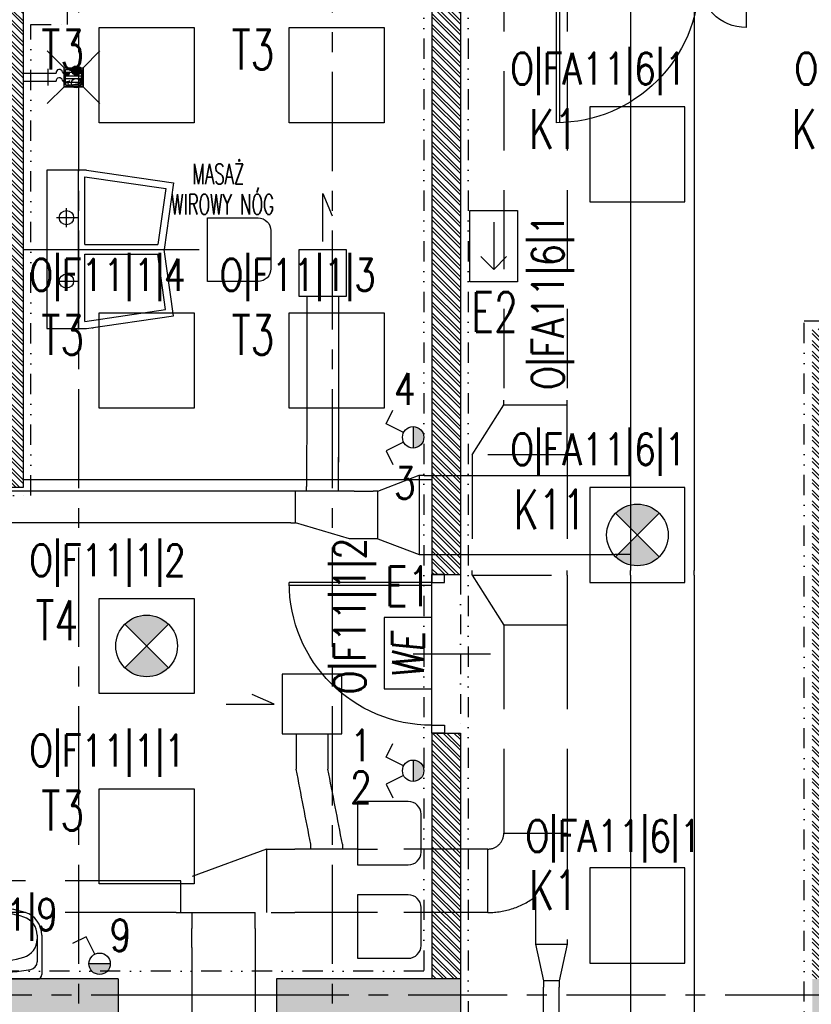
# Model space of a CAD drawing. Extents: x 41755 to 123924, y -112333 to 86187.
# Tile 190 of 256: x 100764 to 101263, y -9067 to -8446. Entities that reach past the tile are written whole.
import ezdxf
from ezdxf.enums import TextEntityAlignment as Align

# ---------------------------------------------------------------- set-up
doc = ezdxf.new("R2010")
doc.units = 0
doc.header["$LTSCALE"] = 50
for name, pattern in [('CENTER', [2, 1.25, -0.25, 0.25, -0.25]), ('DASHDOT', [1, 0.5, -0.25, 0, -0.25]), ('DASHED', [0.75, 0.5, -0.25]), ('DASHED2', [0.375, 0.25, -0.125]), ('DIVIDE', [31.75, 12.7, -6.35, 0, -6.35, 0, -6.35])]:
    doc.linetypes.add(name, pattern=pattern)
doc.layers.get('0').update_dxf_attribs({"color": 101, "linetype": 'CONTINUOUS'})
for name, color, linetype in [('Drz---drzwi', 5, 'CONTINUOUS'), ('E-90', 6, 'CONTINUOUS'), ('E35', 6, 'CONTINUOUS'), ('E50', 3, 'CONTINUOUS'), ('Ins-kan', 54, 'CONTINUOUS'), ('Ins-went', 141, 'CONTINUOUS'), ('Ins-wod', 4, 'CONTINUOUS'), ('Opis-pom', 6, 'CONTINUOUS'), ('Os-osie glowne', 1, 'CENTER'), ('Sc-beton', 7, 'CONTINUOUS'), ('Sc-beton-hatch', 86, 'CONTINUOUS'), ('Sc-cegla pustak', 42, 'CONTINUOUS'), ('Sc-cegla pustak-hatch', 8, 'CONTINUOUS'), ('Sc-nadproza kon', 5, 'DASHED2'), ('Suf-widok', 8, 'CONTINUOUS'), ('W-otwor-strop', 1, 'CONTINUOUS'), ('Wyp-meble', 155, 'CONTINUOUS'), ('Wyp-sanitar', 131, 'CONTINUOUS')]:
    doc.layers.add(name, color=color, linetype=linetype)
doc.styles.add('dwg_opis podstawowy', font='romans.shx', dxfattribs={"width": 0.9})
doc.styles.add('ROMANS', font='romans', dxfattribs={"width": 0.85})
doc.linetypes.add('ZIGZAG', pattern='A,0.00254,-5.08,[131,ltypeshp.shx,S=5.08,R=0,X=-5.08,Y=0],-10.16,[131,ltypeshp.shx,S=5.08,R=180,X=5.08,Y=0],-5.08', length=20.32254)

# ---------------------------------------------------------------- blocks, each defined once
blk = doc.blocks.new('_0630_DRZWI_90')
at = {"ltscale": 7}
for p, q in [((5, 8), (5, 98)), ((6.8, 8), (6.8, 97.98))]:
    blk.add_line(p, q, dxfattribs=at)
at = {"ltscale": 25}
for p, q in [((50, 19.7), (50, -28.9)), ((5, 8), (0, 8)), ((0, 8), (5, 8)), ((0, 0), (0, 8)), ((95, 8), (5, 8)), ((5, 8), (5, 0)), ((95, 8), (95, 0)), ((100, 8), (95, 8)), ((100, 0), (100, 8)), ((5, 0), (0, 0)), ((5, 0), (0, 0)), ((95, 0), (100, 0)), ((95, 0), (100, 0))]:
    blk.add_line(p, q, dxfattribs=at)
at = {"ltscale": 7}
blk.add_arc((5, 8), 90, 0, 90, dxfattribs=at)
blk = doc.blocks.new('_dhgfkgh')
at = {"ltscale": 7}
for p, q in [((-23, -65), (34, -65)), ((-10, -123), (-99.98, -123)), ((-10, -125), (-100, -125))]:
    blk.add_line(p, q, dxfattribs=at)
for points in [[(0, -5), (0, 0), (-10, 0), (-10, -5)], [(0, -130), (0, -125), (-10, -125), (-10, -130)]]:
    blk.add_lwpolyline(points, close=True, dxfattribs=at)
for points in [[(-40, -5), (-10, -5)], [(-10, -125), (-10, -5)]]:
    blk.add_lwpolyline(points, dxfattribs=at)
for centre, radius, start, end in [((-10, -5), 30, 180, 270), ((-10, -125), 90, 90, 180)]:
    blk.add_arc(centre, radius, start, end)
blk = doc.blocks.new('umywalka_60x45')
at = {"ltscale": 25}
for p, q in [((-27, 0), (27, 0)), ((-30, -27.72), (-30, -3)), ((0, -4.5), (0, -10.5)), ((30, -3), (30, -27.72)), ((-27, -27.72), (-27, -11.03)), ((3, -7.5), (-3, -7.5)), ((27, -11.03), (27, -27.72)), ((4.5, -18), (-4.5, -18)), ((0, -13.5), (0, -22.5))]:
    blk.add_line(p, q, dxfattribs=at)
for centre, radius in [((0, -7.5), 2), ((0, -18), 3.5), ((0, -18), 2)]:
    blk.add_circle(centre, radius, dxfattribs=at)
for centre, radius, start, end in [((27, -3), 3, 0, 90), ((-27, -3), 3, 90, 180), ((-22, -11.03), 5, 100.52627, 180), ((0, -129.43), 125.43, 79.47373, 100.52627), ((22, -11.03), 5, 0, 79.47373), ((0, -73.4), 62.4, 72.6871, 107.3129), ((-15, -25.28), 12, 107.3129, 180), ((15, -25.28), 12, 0, 72.6871), ((-15, -27.72), 15, 180, 252.6871), ((-15, -27.72), 12, 180, 252.6871), ((15, -27.72), 12, 287.3129, 0), ((15, -27.72), 15, 287.3129, 0), ((0, 20.4), 65.4, 252.6871, 287.3129), ((0, 20.4), 62.4, 252.6871, 287.3129)]:
    blk.add_arc(centre, radius, start, end, dxfattribs=at)
blk = doc.blocks.new('_dkjhsjhkfgh')
at = {"layer": 'Ins-went', "ltscale": 2}
for p, q in [((1358.44, 2039.8), (1358.44, 1712.6)), ((1398.44, 2039.8), (1398.44, 1712.6)), ((1358.44, 1712.6), (1358.44, 1642.6)), ((1398.44, 1712.6), (1398.44, 1642.6)), ((1198.94, 1692.62), (1225.04, 1702.62)), ((1225.04, 1702.62), (1225.04, 1652.62)), ((1225.04, 1702.62), (1228.04, 1702.62)), ((1228.04, 1702.6), (1348.44, 1702.6)), ((1348.44, 1702.6), (1358.44, 1702.6)), ((1153.94, 1692.62), (1153.94, 1695.62)), ((1173.94, 1695.62), (1173.94, 1692.62)), ((1143.94, 1692.62), (795.64, 1692.62)), ((1183.94, 1692.62), (1143.94, 1692.62)), ((1146.94, 1672.62), (1146.94, 1692.62)), ((1183.94, 1692.62, -7260), (1195.94, 1692.62, -7260)), ((1198.94, 1692.62), (1195.94, 1692.62)), ((1198.94, 1662.62), (1198.94, 1692.62)), ((1143.94, 1672.62), (795.64, 1672.62)), ((1143.94, 1672.62), (1146.94, 1672.62)), ((1180.94, 1662.62), (1146.94, 1672.62)), ((1183.94, 1662.62), (1180.94, 1662.62)), ((1195.94, 1662.62, -7260), (1183.94, 1662.62, -7260)), ((1198.94, 1662.62), (1195.94, 1662.62)), ((1198.94, 1662.62), (1225.04, 1652.62)), ((1225.04, 1652.62), (1228.04, 1652.62)), ((1228.04, 1652.6), (1348.44, 1652.6)), ((1358.44, 1652.6), (1348.44, 1652.6)), ((1358.44, 1639.6), (1358.44, 1642.6)), ((1358.44, 1639.6), (1358.44, 1625.6)), ((1398.44, 1639.6), (1398.44, 1642.6)), ((1398.44, 1639.6), (1398.44, 1625.6)), ((1358.44, 1625.6), (1358.44, 1622.6)), ((1358.44, 1622.6), (1358.44, 1337.5)), ((1398.44, 1625.6), (1398.44, 1622.6)), ((1398.44, 1622.6), (1398.44, 1337.5))]:
    blk.add_line(p, q, dxfattribs=at)
blk.add_lwpolyline([(1164.14, 1850.1), (1164.14, 1880.33), (1170.16, 1866.32)], dxfattribs=at)
blk.add_lwpolyline([(1149.29, 1845.1), (1178.99, 1845.1), (1178.99, 1815.4), (1149.29, 1815.4)], close=True, dxfattribs=at)
for points in [[(1154.14, 1815.4), (1153.94, 1695.62)], [(1154.14, 1815.4), (1153.94, 1695.62)], [(1174.14, 1815.4), (1173.94, 1695.62)], [(1174.14, 1793.25), (1173.94, 1695.62)]]:
    blk.add_spline(points, degree=3, dxfattribs=at)
blk = doc.blocks.new('_ODWODNIENIE_KRATKA')
for p, q in [((-12, 0), (-22.61, 10.61)), ((0, 0), (10.61, 10.61)), ((-11, -2.99), (-1, -2.99)), ((-1, -4.99), (-11, -4.99)), ((-22.61, -22.6), (-12, -11.99)), ((-11, -6.99), (-1, -6.99)), ((-1, -8.99), (-11, -8.99)), ((10.61, -22.6), (0, -11.99))]:
    blk.add_line(p, q)
for points in [[(0, -11.99), (0, 0), (-12, 0), (-12, -11.99)], [(-1, -10.99), (-1, -1), (-11, -1), (-11, -10.99)]]:
    blk.add_lwpolyline(points, close=True)
blk = doc.blocks.new('kier')
at = {"layer": 'E35', "ltscale": 0.2}
for p, q in [((7.81, 15), (15.93, 23.11)), ((37.6, 15), (7.81, 15)), ((7.81, 15), (15.93, 6.89))]:
    blk.add_line(p, q, dxfattribs=at)
blk.add_lwpolyline([(0, 30), (45, 30), (45, 0), (0, 0)], close=True, dxfattribs=at)
blk = doc.blocks.new('we')
at = {"layer": 'E35', "ltscale": 0.2}
blk.add_lwpolyline([(45, 30), (0, 30), (0, 0), (45, 0)], close=True, dxfattribs=at)
at = {"layer": 'E35', "ltscale": 0.2, "style": 'ROMANS', "oblique": 5, "width": 0.8}
blk.add_text('WE', height=20, dxfattribs=at).set_placement((21.44, 15), align=Align.MIDDLE_CENTER)

msp = doc.modelspace()

# ---------------------------------------------------------------- hatches: boundary and pattern name
at = {"layer": 'E35'}
for points in [[(101012.156, -8702.31), (101012.156, -8715.81, 0.4142136), (101018.906, -8709.06, 0.4142136)], [(101012.156, -8912.561), (101012.156, -8926.061, 0.4142136), (101018.906, -8919.311, 0.4142136)], [(100807.549, -9041.068), (100821.049, -9041.068, -1)]]:
    msp.add_hatch(color=256, dxfattribs=at).paths.add_polyline_path(points)
h = msp.add_hatch(color=256, dxfattribs=at)
edge = h.paths.add_edge_path()
edge.add_line((101153.684, -8770.641), (101167.43, -8756.895))
edge.add_ellipse((101153.684, -8770.641), major_axis=(13.746, 13.746), ratio=1, start_angle=360, end_angle=450)
edge.add_line((101139.938, -8756.895), (101153.684, -8770.641))
edge = h.paths.add_edge_path()
edge.add_line((101167.43, -8784.388), (101153.684, -8770.641))
edge.add_line((101153.684, -8770.641), (101139.938, -8784.388))
edge.add_ellipse((101153.684, -8770.641), major_axis=(-13.746, 13.746), ratio=1, start_angle=90, end_angle=180)
h = msp.add_hatch(color=256, dxfattribs=at)
edge = h.paths.add_edge_path()
edge.add_line((100843.966, -8840.641), (100857.712, -8826.895))
edge.add_ellipse((100843.966, -8840.641), major_axis=(13.746, 13.746), ratio=1, start_angle=360, end_angle=450)
edge.add_line((100830.22, -8826.895), (100843.966, -8840.641))
edge = h.paths.add_edge_path()
edge.add_line((100857.712, -8854.388), (100843.966, -8840.641))
edge.add_line((100843.966, -8840.641), (100830.22, -8854.388))
edge.add_ellipse((100843.966, -8840.641), major_axis=(-13.746, 13.746), ratio=1, start_angle=90, end_angle=180)
at = {"layer": 'Ins-wod'}
h = msp.add_hatch(color=256, dxfattribs=at)
edge = h.paths.add_edge_path()
edge.add_ellipse((100799.637, -8477.731), major_axis=(2.118, 2.118), ratio=1, start_angle=-45, end_angle=135, ccw=False)
edge.add_ellipse((100799.637, -8477.731), major_axis=(2.118, 2.118), ratio=1, start_angle=135, end_angle=315, ccw=False)
at = {"layer": 'Sc-beton-hatch'}
h = msp.add_hatch(dxfattribs=at)
h.set_pattern_fill('ANSI33', color=256, style=0)
h.set_pattern_definition([(45, (48983.4185, 565.478), (-4.49012806, 4.49012806), []), (45, (48987.9087, 565.478), (-4.49012806, 4.49012806), [3.175, -1.5875])])
h.paths.add_polyline_path([(102400.966, -5400.641), (102380.966, -5400.641), (102380.966, -5500.641), (102330.966, -5500.641), (102330.966, -5520.641), (102380.966, -5520.641), (102380.966, -5973.641), (102400.966, -5973.641)])
h.paths.add_polyline_path([(101710.966, -5330.585), (101710.966, -5560.641), (101730.966, -5560.641), (101730.966, -5520.641), (101770.966, -5520.641), (101770.966, -5500.641), (101730.966, -5500.641), (101730.966, -5327.797, 0.0068353), (101990.084, -5287.78), (101987.07, -5268.006, -0.0084051), (101668.963, -5316.121), (101671.621, -5335.944, 0.0010351)])
h.paths.add_polyline_path([(101738.466, -5895.641), (101703.466, -5895.641), (101703.466, -5930.641), (101738.466, -5930.641)])
h.paths.add_polyline_path([(101695.966, -6277.641), (101730.966, -6277.641), (101730.966, -6242.641), (101695.966, -6242.641)])
h.paths.add_polyline_path([(102400.966, -6108.641), (102380.966, -6108.641), (102380.966, -6330.641), (102400.966, -6330.641)])
h.paths.add_polyline_path([(100985.966, -5895.641), (100950.966, -5895.641), (100950.966, -5930.641), (100985.966, -5930.641)], flags=17)
h.paths.add_polyline_path([(100765.966, -5910.641), (100765.966, -5413.927, 0.0063955), (101010.966, -5401.354), (101009.686, -5381.395, -0.0079596), (100705.366, -5396.058), (100706.01, -5416.048, 0.0010422), (100745.966, -5414.677), (100745.966, -6082.641), (100765.966, -6082.641), (100765.966, -5930.641), (100798.966, -5930.641), (100798.966, -5930.637), (100798.966, -5910.641)])
h.paths.add_polyline_path([(100310.966, -6262.641), (100410.966, -6262.641), (100410.966, -6460.641), (100430.966, -6460.641), (100430.966, -6262.641), (100765.966, -6262.641), (100765.966, -6237.641), (100745.966, -6237.641), (100745.966, -6242.641), (100330.966, -6242.641), (100330.966, -5420.801, 0.0010428), (100370.966, -5420.993), (100371.02, -5400.99, -0.0015651), (100310.966, -5400.641)])
h.paths.add_polyline_path([(100970.966, -6242.641), (100950.966, -6242.641), (100950.966, -6900.641), (100927.966, -6900.641), (100927.966, -6920.641), (100950.966, -6920.641), (100950.966, -7503.141), (100970.966, -7503.141), (100970.966, -6920.641), (101261.966, -6920.641), (101261.966, -7235.641), (101281.966, -7235.641), (101334.966, -7235.641), (101334.966, -7215.641), (101281.966, -7215.641), (101281.966, -6900.641), (100970.966, -6900.641)])
h.paths.add_polyline_path([(100410.966, -6710.641), (100430.966, -6710.641), (100430.966, -6610.641), (100410.966, -6610.641)])
h.paths.add_polyline_path([(100410.966, -6960.641), (100430.966, -6960.641), (100430.966, -6920.641), (100470.966, -6920.641), (100470.966, -6900.641), (100430.966, -6900.641), (100430.966, -6860.641), (100410.966, -6860.641)])
h.paths.add_polyline_path([(100790.966, -6920.641), (100790.966, -6900.641), (100725.966, -6900.641), (100725.966, -6920.641)])
h.paths.add_polyline_path([(101334.966, -6920.641), (101334.966, -6900.641), (101281.966, -6900.641), (101281.966, -6920.641)], flags=17)
h.paths.add_polyline_path([(101556.966, -6920.641), (101556.966, -6900.641), (101468.966, -6900.641), (101468.966, -6920.641)])
h.paths.add_polyline_path([(101710.966, -6900.641), (101690.966, -6900.641), (101690.966, -6920.641), (101710.966, -6920.641)])
h.paths.add_polyline_path([(101730.966, -6900.641), (101710.966, -6900.641), (101710.966, -6920.641), (101710.966, -7215.641), (101690.966, -7215.641), (101690.966, -7235.641), (101730.966, -7235.641)])
h.paths.add_polyline_path([(101488.966, -7215.641), (101468.966, -7215.641), (101468.966, -7235.641), (101556.966, -7235.641), (101556.966, -7215.641), (101503.966, -7215.641), (101503.966, -6920.641), (101488.966, -6920.641)])
h.paths.add_polyline_path([(102400.966, -6750.641), (102380.966, -6750.641), (102380.966, -7100.641), (102400.966, -7100.641)])
h.paths.add_polyline_path([(102400.966, -7200.641), (102380.966, -7200.641), (102380.966, -7465.641), (102400.966, -7465.641)])
h.paths.add_polyline_path([(102380.966, -7650.641), (102332.966, -7650.641), (102332.966, -7670.641), (102380.966, -7670.641), (102380.966, -8275.641), (102400.966, -8275.641), (102400.966, -7615.641), (102380.966, -7615.641)])
h.paths.add_polyline_path([(102133.966, -7650.641), (102133.966, -7670.641), (102227.966, -7670.641), (102227.966, -7650.641)])
h.paths.add_polyline_path([(101905.966, -7650.641), (101905.966, -7670.641), (102008.966, -7670.641), (102008.966, -7650.641)])
h.paths.add_polyline_path([(101710.966, -7670.641), (101710.966, -8400.641), (101685.966, -8400.641), (101685.966, -8420.641), (101730.966, -8420.641), (101730.966, -7670.641), (101770.966, -7670.641), (101770.966, -7650.641), (101227.466, -7650.641), (101227.466, -7670.641)])
h.paths.add_polyline_path([(100950.966, -7650.641), (100430.966, -7650.641), (100430.966, -7590.641), (100410.966, -7590.641), (100410.966, -7670.641), (100745.966, -7670.641), (101092.466, -7670.641), (101092.466, -7650.641), (100970.966, -7650.641), (100970.966, -7603.141), (100950.966, -7603.141)])
h.paths.add_polyline_path([(100410.966, -7440.641), (100430.966, -7440.641), (100430.966, -7397.641), (100410.966, -7397.641)])
h.paths.add_polyline_path([(100430.966, -7110.641), (100410.966, -7110.641), (100410.966, -7307.641), (100430.966, -7307.641)])
h.paths.add_polyline_path([(100745.966, -8420.641), (100765.966, -8420.641), (100765.966, -8400.641), (100410.966, -8400.641), (100410.966, -8420.641)])
h.paths.add_polyline_path([(100765.966, -8420.641), (100785.966, -8420.641), (100785.966, -8400.641), (100765.966, -8400.641)])
h.paths.add_polyline_path([(100785.966, -8400.641), (100785.966, -8420.641), (101097.466, -8420.641), (101097.466, -8400.641)])
h.paths.add_polyline_path([(101322.966, -8420.641), (101322.966, -8400.641), (101227.466, -8400.641), (101227.466, -8420.641)], flags=17)
h.paths.add_polyline_path([(101432.966, -8400.641), (101432.966, -8420.641), (101575.966, -8420.641), (101575.966, -8400.641)])
h.paths.add_polyline_path([(101950.966, -8400.641), (101950.966, -8420.641), (102028.966, -8420.641), (102028.966, -8400.641)])
h.paths.add_polyline_path([(102138.966, -8400.641), (102138.966, -8420.641), (102380.966, -8420.641), (102380.966, -8445.641), (102400.966, -8445.641), (102400.966, -8375.641), (102380.966, -8375.641), (102380.966, -8400.641)])
h.paths.add_polyline_path([(102380.966, -8568.641), (102345.966, -8568.641), (102345.966, -8875.141), (102365.966, -8875.141), (102365.966, -8588.641), (102400.966, -8588.641), (102400.966, -8545.641), (102380.966, -8545.641)])
h.paths.add_polyline_path([(102365.966, -8995.141), (102345.966, -8995.141), (102345.966, -9050.641), (101950.966, -9050.641), (101950.966, -9075.641), (102345.966, -9075.641), (102345.966, -9105.641), (102365.966, -9105.641), (102365.966, -9075.641)])
h.paths.add_polyline_path([(102400.966, -9290.641), (102365.966, -9290.641), (102365.966, -9255.641), (102345.966, -9255.641), (102345.966, -9310.641), (102380.966, -9310.641), (102380.966, -9718.141), (102380.966, -9900.641), (101730.966, -9900.641), (101730.966, -9855.641), (101710.966, -9855.641), (101710.966, -9920.641), (102380.966, -9920.641), (102380.966, -10349.912), (102380.966, -10410.641), (102400.966, -10410.641), (102400.966, -10010.641), (102400.966, -9838.141)])
h.paths.add_polyline_path([(101730.966, -9529.641), (101710.966, -9529.641), (101710.966, -9725.641), (101730.966, -9725.641)], flags=17)
h.paths.add_polyline_path([(101710.966, -9419.641), (101730.966, -9419.641), (101730.966, -8640.641), (101710.966, -8640.641), (101710.966, -9050.641), (101414.966, -9050.641), (101414.966, -9075.641), (101710.966, -9075.641)])
h.paths.add_polyline_path([(101263.966, -9050.641), (101263.966, -9075.641), (101304.966, -9075.641), (101304.966, -9050.641)])
h.paths.add_polyline_path([(101041.966, -9075.641), (101041.966, -9050.641), (100925.966, -9050.641), (100925.966, -9075.641)])
h.paths.add_polyline_path([(100825.966, -9075.641), (100825.966, -9050.641), (100530.966, -9050.641), (100530.966, -9035.641), (100510.966, -9035.641), (100510.966, -9050.641), (100270.966, -9050.641), (100270.966, -9075.641), (100510.966, -9075.641), (100510.966, -9471.141), (100530.966, -9471.141), (100530.966, -9075.641)])
h.paths.add_polyline_path([(100530.966, -8906.641), (100510.966, -8906.641), (100510.966, -8938.641), (100530.966, -8938.641)])
h.paths.add_polyline_path([(100220.966, -9075.641), (100220.966, -9050.641), (100170.966, -9050.641), (100170.966, -9075.641)])
h.paths.add_polyline_path([(100120.966, -9075.641), (100120.966, -9050.641), (100070.966, -9050.641), (100070.966, -9075.641)])
h.paths.add_polyline_path([(100020.966, -9075.641), (100020.966, -9050.641), (99970.966, -9050.641), (99970.966, -9075.641)])
h.paths.add_polyline_path([(99920.966, -9075.641), (99920.966, -9050.641), (99880.966, -9050.641), (99880.966, -9957.641), (99980.966, -9957.641), (99980.966, -9972.641), (100000.966, -9972.641), (100000.966, -9937.641), (99900.966, -9937.641), (99900.966, -9075.641)])
h.paths.add_polyline_path([(101041.966, -9396.641), (101041.966, -9378.641), (100927.966, -9378.641), (100927.966, -9396.641)])
h.paths.add_polyline_path([(100510.966, -9725.641), (100530.966, -9725.641), (100530.966, -9571.141), (100510.966, -9571.141)])
h.paths.add_polyline_path([(100000.966, -10090.641), (100000.966, -10072.641), (99980.966, -10072.641), (99980.966, -10090.641), (99780.966, -10090.641), (99780.966, -10445.641), (100510.966, -10445.641), (100510.966, -10485.641), (100530.966, -10485.641), (100530.966, -10445.641), (100580.966, -10445.641), (100580.966, -10425.641), (100530.966, -10425.641), (100530.966, -10270.641), (100510.966, -10270.641), (100510.966, -10425.641), (99800.966, -10425.641), (99800.966, -10110.641), (100510.966, -10110.641), (100510.966, -10120.641), (100530.966, -10120.641), (100530.966, -9855.641), (100510.966, -9855.641), (100510.966, -10090.641)])
h.paths.add_polyline_path([(100970.966, -9920.641), (101087.466, -9920.641), (101087.466, -9900.641), (100750.966, -9900.641), (100750.966, -9920.641), (100950.966, -9920.641), (100950.966, -10425.641), (100730.966, -10425.641), (100730.966, -10445.641), (100790.966, -10445.641), (100790.966, -10485.641), (100810.966, -10485.641), (100810.966, -10445.641), (101070.966, -10445.641), (101070.966, -10425.641), (100970.966, -10425.641)])
h.paths.add_polyline_path([(101197.466, -9900.641), (101197.466, -9920.641), (101261.966, -9920.641), (101261.966, -10425.641), (101220.966, -10425.641), (101220.966, -10445.641), (101802.966, -10445.641), (101802.966, -10425.641), (101281.966, -10425.641), (101281.966, -9900.641)])
h.paths.add_polyline_path([(102365.966, -10445.641), (102365.966, -10425.641), (102320.966, -10425.641), (102320.966, -10445.641)])
h.paths.add_polyline_path([(102383.466, -10428.141), (102365.966, -10445.641), (102400.966, -10445.641)])
h.paths.add_polyline_path([(102365.966, -10410.641), (102365.966, -10445.641), (102383.466, -10428.141)])
h.paths.add_polyline_path([(102365.966, -10410.641), (102383.466, -10428.141), (102400.966, -10410.641)])
h.paths.add_polyline_path([(102400.966, -10410.641), (102383.466, -10428.141), (102400.966, -10445.641)])
at = {"layer": 'Sc-cegla pustak-hatch'}
h = msp.add_hatch(dxfattribs=at)
h.set_pattern_fill('ANSI32', color=256, scale=0.5, angle=90, style=0)
h.set_pattern_definition([(135, (48983.4185, 565.478), (-3.36759605, -3.36759605), []), (135, (48983.4185, 567.723), (-3.36759605, -3.36759605), [])])
h.paths.add_polyline_path([(101775.966, -6918.641), (101775.966, -6900.641), (101730.966, -6900.641), (101730.966, -6918.641)])
h.paths.add_polyline_path([(101950.966, -6918.641), (101950.966, -7430.641), (101968.966, -7430.641), (101968.966, -7403.641), (102042.966, -7403.641), (102050.966, -7403.641), (102050.966, -7411.641), (102042.966, -7411.641), (102042.966, -7430.641), (102068.766, -7430.641), (102068.766, -7412.641), (102060.966, -7412.641), (102060.966, -7385.641), (101968.966, -7385.641), (101968.966, -7036.641), (102033.966, -7036.641), (102033.966, -7018.641), (101968.966, -7018.641), (101968.966, -6900.641), (101905.966, -6900.641), (101905.966, -6918.641)])
h.paths.add_polyline_path([(102133.966, -7018.641), (102133.966, -7036.641), (102380.966, -7036.641), (102380.966, -7018.641)])
h.paths.add_polyline_path([(102380.966, -7430.641), (102380.966, -7412.641), (102168.766, -7412.641), (102168.766, -7430.641)])
h.paths.add_polyline_path([(101950.966, -7898.641), (101968.966, -7898.641), (101968.966, -7670.641), (101950.966, -7670.641)])
h.paths.add_polyline_path([(101078.966, -7412.641), (101078.966, -7144.641), (101060.966, -7144.641), (101060.966, -7430.641), (101261.966, -7430.641), (101261.966, -7473.141), (101279.966, -7473.141), (101279.966, -7402.641), (101261.966, -7402.641), (101261.966, -7412.641)])
h.paths.add_polyline_path([(101279.966, -7235.641), (101261.966, -7235.641), (101261.966, -7302.641), (101279.966, -7302.641)])
h.paths.add_polyline_path([(100885.966, -7412.641), (100885.966, -7430.641), (100950.966, -7430.641), (100950.966, -7412.641)])
h.paths.add_polyline_path([(100785.966, -7430.641), (100785.966, -7412.641), (100727.966, -7412.641), (100727.966, -7430.641)])
h.paths.add_polyline_path([(100637.966, -7430.641), (100637.966, -7412.641), (100430.966, -7412.641), (100430.966, -7430.641)])
h.paths.add_polyline_path([(100410.966, -7790.641), (100428.966, -7790.641), (100428.966, -7670.641), (100410.966, -7670.641)])
h.paths.add_polyline_path([(100410.966, -8005.641), (100428.966, -8005.641), (100428.966, -8000.641), (101023.966, -8000.641), (101023.966, -8064.641), (101041.966, -8064.641), (101041.966, -7926.641), (101023.966, -7926.641), (101023.966, -7982.641), (100765.966, -7982.641), (100765.966, -7900.641), (100747.966, -7900.641), (100747.966, -7982.641), (100428.966, -7982.641), (100428.966, -7940.641), (100410.966, -7940.641)])
h.paths.add_polyline_path([(100765.966, -7670.641), (100747.966, -7670.641), (100747.966, -7800.641), (100765.966, -7800.641)])
h.paths.add_polyline_path([(101041.966, -7670.641), (101023.966, -7670.641), (101023.966, -7826.641), (101041.966, -7826.641)])
h.paths.add_polyline_path([(101279.966, -7603.141), (101261.966, -7603.141), (101261.966, -7650.641), (101279.966, -7650.641)])
h.paths.add_polyline_path([(101279.966, -7670.641), (101261.966, -7670.641), (101261.966, -8400.641), (101279.966, -8400.641), (101279.966, -8004.641), (101575.966, -8004.641), (101575.966, -7986.641), (101279.966, -7986.641)])
h.paths.add_polyline_path([(101041.966, -8164.641), (101023.966, -8164.641), (101023.966, -8400.641), (101041.966, -8400.641)])
h.paths.add_polyline_path([(100428.966, -8155.641), (100410.966, -8155.641), (100410.966, -8220.641), (100428.966, -8220.641)])
h.paths.add_polyline_path([(100410.966, -8400.641), (100428.966, -8400.641), (100428.966, -8370.641), (100410.966, -8370.641)])
h.paths.add_polyline_path([(100428.966, -8435.641), (100428.966, -8420.641), (100410.966, -8420.641), (100410.966, -8435.641)])
h.paths.add_polyline_path([(100410.966, -8650.641), (100428.966, -8650.641), (100428.966, -8585.641), (100410.966, -8585.641)])
h.paths.add_polyline_path([(100410.966, -8924.641), (100510.966, -8924.641), (100510.966, -8906.641), (100428.966, -8906.641), (100428.966, -8800.641), (100410.966, -8800.641)])
h.paths.add_polyline_path([(100747.966, -8740.641), (100765.966, -8740.641), (100765.966, -8432.641), (100747.966, -8432.641)])
h.paths.add_polyline_path([(101023.966, -9050.641), (101041.966, -9050.641), (101041.966, -8895.641), (101023.966, -8895.641)])
h.paths.add_polyline_path([(101023.966, -8795.641), (101041.966, -8795.641), (101041.966, -8420.641), (101023.966, -8420.641)])
h.paths.add_polyline_path([(101710.966, -8004.641), (101710.966, -7986.641), (101685.966, -7986.641), (101685.966, -8004.641)])
h.paths.add_polyline_path([(101977.966, -8028.641), (101977.966, -8102.641), (101950.966, -8102.641), (101950.966, -8400.641), (101968.966, -8400.641), (101968.966, -8120.641), (102380.966, -8120.641), (102380.966, -8102.641), (101995.966, -8102.641), (101995.966, -8010.641), (101968.966, -8010.641), (101968.966, -7988.641), (101950.966, -7988.641), (101950.966, -8028.641)])
h.paths.add_polyline_path([(101968.966, -8658.641), (101968.966, -8420.641), (101950.966, -8420.641), (101950.966, -8640.641), (101905.966, -8640.641), (101905.966, -8658.641)])
h.paths.add_polyline_path([(101950.966, -8778.641), (101950.966, -8796.641), (102345.966, -8796.641), (102345.966, -8778.641)])
h.paths.add_polyline_path([(101657.966, -8640.641), (101657.966, -8658.641), (101695.966, -8658.641), (101710.966, -8658.641), (101710.966, -8640.641)])
h.paths.add_polyline_path([(101775.966, -8658.641), (101775.966, -8640.641), (101730.966, -8640.641), (101730.966, -8658.641)])
h.paths.add_polyline_path([(101547.966, -8658.641), (101547.966, -8640.641), (101465.966, -8640.641), (101465.966, -8595.641), (101447.966, -8595.641), (101447.966, -8640.641), (101432.966, -8640.641), (101432.966, -8658.641)])
h.paths.add_polyline_path([(101465.966, -8420.641), (101447.966, -8420.641), (101447.966, -8465.641), (101465.966, -8465.641)])
h.paths.add_polyline_path([(101263.966, -8640.641), (101263.966, -9050.641), (101281.966, -9050.641), (101281.966, -8658.641), (101322.966, -8658.641), (101322.966, -8640.641)])
h.paths.add_polyline_path([(100530.966, -9378.641), (100530.966, -9396.641), (100747.966, -9396.641), (100747.966, -9662.641), (100530.966, -9662.641), (100530.966, -9680.641), (101041.966, -9680.641), (101041.966, -9586.141), (101023.966, -9586.141), (101023.966, -9662.641), (100765.966, -9662.641), (100765.966, -9396.641), (100927.966, -9396.641), (100927.966, -9378.641)])
h.paths.add_polyline_path([(101041.966, -9396.641), (101023.966, -9396.641), (101023.966, -9486.141), (101041.966, -9486.141)], flags=17)
h.paths.add_polyline_path([(101041.966, -9075.641), (101023.966, -9075.641), (101023.966, -9378.641), (101041.966, -9378.641)])
h.paths.add_polyline_path([(101664.077, -9409.641), (101664.077, -9391.641), (101281.966, -9391.641), (101281.966, -9075.641), (101263.966, -9075.641), (101263.966, -9725.641), (101281.966, -9725.641), (101281.966, -9680.641), (101710.966, -9680.641), (101710.966, -9662.641), (101281.966, -9662.641), (101281.966, -9409.641)])
h.paths.add_polyline_path([(102345.966, -9310.641), (102345.966, -9292.641), (101950.966, -9292.641), (101950.966, -9310.641)])
h.paths.add_polyline_path([(101950.966, -9552.641), (101968.966, -9552.641), (101968.966, -9542.641), (102380.966, -9542.641), (102380.966, -9524.641), (101968.966, -9524.641), (101968.966, -9418.641), (101950.966, -9418.641)])
h.paths.add_polyline_path([(101968.966, -9672.641), (101968.966, -9662.641), (101950.966, -9662.641), (101950.966, -9790.641), (101968.966, -9790.641), (101968.966, -9690.641), (102118.966, -9690.641), (102118.966, -9900.641), (102136.966, -9900.641), (102136.966, -9672.641)])
h.paths.add_polyline_path([(101950.966, -9890.641), (101950.966, -9900.641), (101968.966, -9900.641), (101968.966, -9890.641)])
h.paths.add_polyline_path([(101263.966, -9900.641), (101281.966, -9900.641), (101281.966, -9855.641), (101263.966, -9855.641)])
h.paths.add_polyline_path([(100768.966, -10090.641), (100768.966, -10030.641), (100750.966, -10030.641), (100750.966, -10120.641), (100768.966, -10120.641), (100768.966, -10108.641), (100950.966, -10108.641), (100950.966, -10090.641)])
h.paths.add_polyline_path([(100768.966, -10220.641), (100750.966, -10220.641), (100750.966, -10425.641), (100768.966, -10425.641)])
h.paths.add_polyline_path([(100768.966, -9930.641), (100768.966, -9920.641), (100750.966, -9920.641), (100750.966, -9930.641)])
at = {"layer": 'W-otwor-strop'}
h = msp.add_hatch(color=256, dxfattribs=at)
h.paths.add_polyline_path([(100803.824, -8476.054), (100801.824, -8485.996), (100800.966, -8486.168), (100800.966, -8487.996), (100803.824, -8487.996)])
h.paths.add_polyline_path([(100800.966, -8486.168), (100791.824, -8487.996), (100800.966, -8487.996)])

# ---------------------------------------------------------------- linework, layer by layer
at = {"layer": 'Drz---drzwi', "linetype": 'ZIGZAG', "ltscale": 0.02}
for points in [[(100765.966, -8735.641), (101023.966, -8735.641)], [(100825.966, -9060.641), (100925.966, -9060.641)]]:
    msp.add_lwpolyline(points, dxfattribs=at)
at = {"layer": 'E35'}
for p, q in [((100995.084, -8700.512), (100999.358, -8691.976)), ((101006.12, -8706.038), (100995.084, -8700.512)), ((101012.156, -8702.31), (101012.156, -8715.81)), ((101006.12, -8712.082), (100995.084, -8717.608)), ((100995.084, -8717.608), (100999.358, -8726.144)), ((101139.938, -8756.895), (101167.43, -8784.388)), ((101139.938, -8784.388), (101167.43, -8756.895)), ((100830.22, -8826.895), (100857.712, -8854.388)), ((100830.22, -8854.388), (100857.712, -8826.895)), ((100995.084, -8910.763), (100999.358, -8902.227)), ((101006.12, -8916.289), (100995.084, -8910.763)), ((101012.156, -8912.561), (101012.156, -8926.061)), ((101006.12, -8922.333), (100995.084, -8927.859)), ((100995.084, -8927.859), (100999.358, -8936.394)), ((100805.751, -9023.997), (100797.215, -9028.271)), ((100811.277, -9035.032), (100805.751, -9023.997)), ((100821.049, -9041.068), (100807.549, -9041.068))]:
    msp.add_line(p, q, dxfattribs=at)
at = {"layer": 'E35', "linetype": 'Continuous', "ltscale": 0.3}
for p, q in [((101140.724, -8783.601), (101166.644, -8757.681)), ((100831.006, -8853.601), (100856.926, -8827.681))]:
    msp.add_line(p, q, dxfattribs=at)
for points in [[(100813.966, -8450.641), (100873.966, -8450.641), (100873.966, -8510.641), (100813.966, -8510.641)], [(100933.966, -8450.641), (100993.966, -8450.641), (100993.966, -8510.641), (100933.966, -8510.641)], [(101123.684, -8560.641), (101183.684, -8560.641), (101183.684, -8500.641), (101123.684, -8500.641)], [(100813.966, -8630.641), (100873.966, -8630.641), (100873.966, -8690.641), (100813.966, -8690.641)], [(100933.966, -8630.641), (100993.966, -8630.641), (100993.966, -8690.641), (100933.966, -8690.641)], [(101123.684, -8800.641), (101183.684, -8800.641), (101183.684, -8740.641), (101123.684, -8740.641)], [(100813.966, -8810.641), (100873.966, -8810.641), (100873.966, -8870.641), (100813.966, -8870.641)], [(100813.966, -8930.641), (100873.966, -8930.641), (100873.966, -8990.641), (100813.966, -8990.641)], [(101123.684, -9040.641), (101183.684, -9040.641), (101183.684, -8980.641), (101123.684, -8980.641)]]:
    msp.add_lwpolyline(points, close=True, dxfattribs=at)
at = {"layer": 'E35'}
for centre, radius in [((101012.156, -8709.06), 6.75), ((101153.684, -8770.641), 19.44), ((100843.966, -8840.641), 19.44), ((101012.156, -8919.311), 6.75), ((100814.299, -9041.068), 6.75)]:
    msp.add_circle(centre, radius, dxfattribs=at)
at = {"layer": 'Ins-kan'}
for p, q in [((100781.218, -8465.399), (100791.824, -8476.006)), ((100814.431, -8465.399), (100803.824, -8476.006)), ((100802.824, -8479.007), (100792.824, -8479.007)), ((100792.824, -8481.007), (100802.824, -8481.007)), ((100795.515, -8478.848), (100792.93, -8479.286)), ((100791.824, -8487.996), (100781.218, -8498.603)), ((100802.824, -8483.007), (100792.824, -8483.007)), ((100792.824, -8485.007), (100802.824, -8485.007)), ((100803.824, -8487.996), (100814.431, -8498.603))]:
    msp.add_line(p, q, dxfattribs=at)
for points in [[(100803.824, -8476.006), (100803.824, -8487.996), (100791.824, -8487.996), (100791.824, -8476.006)], [(100802.824, -8477.007), (100802.824, -8486.998), (100792.824, -8486.998), (100792.824, -8477.007)]]:
    msp.add_lwpolyline(points, close=True, dxfattribs=at)
at = {"layer": 'Ins-went', "linetype": 'DASHED', "ltscale": 2}
for p, q in [((101069.366, -8403.097), (101069.366, -8685.497)), ((101109.366, -8403.097), (101109.366, -8685.497)), ((101069.366, -8688.527), (101069.366, -8685.527)), ((101109.366, -8688.527), (101109.366, -8685.527)), ((101049.366, -8720.027), (101069.366, -8688.527)), ((101069.366, -8688.527), (101109.366, -8688.527)), ((101109.366, -8720.027), (101109.366, -8688.527)), ((101109.366, -8720.027), (101049.366, -8720.027)), ((101049.366, -8720.027), (101049.366, -8723.027)), ((101049.366, -8723.027), (101049.366, -8793.027)), ((101109.366, -8720.027), (101109.366, -8723.027)), ((101109.366, -8723.027), (101109.366, -8793.027)), ((101049.366, -8796.027), (101049.366, -8793.027)), ((101049.366, -8796.027), (101109.366, -8796.027)), ((101049.366, -8796.027), (101069.366, -8827.527)), ((101109.366, -8796.027), (101109.366, -8793.027)), ((101109.366, -8796.027), (101109.366, -8827.527)), ((101109.366, -8827.527), (101069.366, -8827.527)), ((101069.366, -8827.527), (101069.366, -8830.527)), ((101109.366, -8827.527), (101109.366, -8830.527)), ((101069.366, -8830.527), (101069.366, -8955.727)), ((101109.366, -8830.527), (101109.366, -8955.727)), ((100938.338, -8896.119), (100938.338, -8918.269)), ((100958.338, -8896.119), (100958.338, -8918.269)), ((101069.366, -8955.727), (101069.366, -8958.727)), ((101069.366, -8958.727), (101109.366, -8958.727)), ((101109.366, -8955.727), (101109.366, -9025.727)), ((100947.555, -8968.727), (100947.555, -8965.727)), ((100967.555, -8965.727), (100967.555, -8968.727)), ((100919.555, -8968.725), (100865.555, -8988.725)), ((100919.555, -8968.725), (100919.555, -9008.725)), ((100919.555, -8968.725), (100922.555, -8968.725)), ((100922.555, -8968.725), (100937.555, -8968.725)), ((100977.555, -8968.727), (100937.555, -8968.727)), ((100977.555, -8968.727), (100989.555, -8968.727)), ((101056.355, -8968.727), (100989.555, -8968.727)), ((101059.366, -8968.727), (101056.366, -8968.727)), ((101059.366, -9008.727), (101059.366, -8968.727)), ((100842.555, -8988.727), (100742.755, -8988.727)), ((100846.555, -8988.727), (100842.555, -8988.727)), ((100859.555, -8988.727), (100846.555, -8988.727)), ((100862.555, -8988.727), (100859.555, -8988.727)), ((100865.555, -8988.725), (100862.555, -8988.725)), ((100865.555, -9008.725), (100865.555, -8988.725)), ((101089.366, -8998.727), (101089.366, -9025.727)), ((100842.555, -9008.727), (100742.755, -9008.727)), ((100846.555, -9008.727), (100842.555, -9008.727)), ((100859.555, -9008.727), (100846.555, -9008.727)), ((100862.555, -9008.727), (100859.555, -9008.727)), ((100862.555, -9008.725), (100922.555, -9008.725)), ((100872.555, -9008.725), (100872.555, -9018.725)), ((100912.555, -9018.725), (100912.555, -9008.725)), ((100922.555, -9008.725), (100937.555, -9008.725)), ((100977.555, -9008.727), (100937.555, -9008.727)), ((100989.555, -9008.727), (100977.555, -9008.727)), ((101056.355, -9008.727), (100989.555, -9008.727)), ((101059.366, -9008.727), (101056.366, -9008.727)), ((100872.555, -9030.725), (100872.555, -9018.725)), ((100912.555, -9018.725), (100912.555, -9030.725)), ((101089.366, -9025.725), (101089.366, -9028.725)), ((101109.366, -9025.725), (101109.366, -9028.725)), ((100872.555, -9030.725), (100872.555, -9075.625)), ((100912.555, -9030.725), (100912.555, -9075.625)), ((101089.366, -9028.725), (101109.366, -9028.725)), ((101089.366, -9028.725), (101094.366, -9051.725)), ((101109.366, -9028.725), (101104.366, -9051.725)), ((101094.366, -9051.725), (101094.366, -9055.725)), ((101104.366, -9051.725), (101094.366, -9051.725)), ((101104.366, -9051.725), (101104.366, -9055.725)), ((101094.366, -9536.925), (101094.366, -9055.725)), ((101104.366, -9536.925), (101104.366, -9055.725))]:
    msp.add_line(p, q, dxfattribs=at)
msp.add_lwpolyline([(100929.488, -8896.119), (100967.188, -8896.119), (100967.188, -8858.419), (100929.488, -8858.419)], close=True, dxfattribs=at)
msp.add_lwpolyline([(100894.25, -8877.28), (100924.488, -8877.271), (100910.472, -8871.253)], dxfattribs=at)
for radius, end in [(10, 0), (50, 306.869898)]:
    msp.add_arc((101059.366, -8958.727), radius, 270, end, dxfattribs=at)
for points in [[(100947.555, -8965.727), (100938.338, -8918.269)], [(100967.555, -8965.727), (100958.338, -8918.269)]]:
    msp.add_spline(points, degree=3, dxfattribs=at)
at = {"layer": 'Ins-wod'}
for p, q in [((100765.966, -8479.349), (100786.766, -8479.349)), ((100781.566, -8476.749), (100781.566, -8487.149)), ((100792.93, -8479.286), (100794.595, -8481.391)), ((100794.595, -8481.391), (100795.515, -8478.848)), ((100765.966, -8484.549), (100786.766, -8484.549))]:
    msp.add_line(p, q, dxfattribs=at)
for centre in [(100799.637, -8477.731), (100799.481, -8485.662)]:
    msp.add_circle(centre, 2.995, dxfattribs=at)
for centre, radius, start, end in [((100788.835, -8479.169), 2.077, 11.370612, 184.952703), ((100793.214, -8477.714), 2.566, 204.061581, 333.775552), ((100788.835, -8484.369), 2.077, 11.370612, 184.952703), ((100793.214, -8482.914), 2.566, 204.061581, 333.775552)]:
    msp.add_arc(centre, radius, start, end, dxfattribs=at)
for points in [[(100792.93, -8479.286), (100794.595, -8481.391), (100795.515, -8478.848)], [(100792.93, -8484.547), (100794.595, -8486.652), (100795.515, -8484.109)]]:
    msp.add_solid(points, dxfattribs=at)
at = {"layer": 'Os-osie glowne'}
for points in [[(100800.966, -4978.641), (100800.966, -10955.641)], [(100960.966, -4978.641), (100960.966, -10955.641)], [(99508.966, -9060.641), (111775.966, -9060.641)]]:
    msp.add_lwpolyline(points, dxfattribs=at)
at = {"layer": 'Sc-beton'}
for points in [[(100825.966, -9050.641), (100530.966, -9050.641)], [(100825.966, -9050.641), (100825.966, -9075.641)], [(101041.966, -9050.641), (100925.966, -9050.641)], [(100925.966, -9050.641), (100925.966, -9075.641)], [(101041.966, -9050.641), (101041.966, -9075.641)]]:
    msp.add_lwpolyline(points, dxfattribs=at)
at = {"layer": 'Sc-cegla pustak'}
for points in [[(100765.966, -8420.641), (100765.966, -8740.641)], [(101023.966, -8420.641), (101023.966, -8795.641)], [(101041.966, -8420.641), (101041.966, -8795.641)], [(100765.966, -8740.641), (100747.966, -8740.641)], [(101023.966, -8795.641), (101041.966, -8795.641)], [(101023.966, -8895.641), (101023.966, -9050.641)], [(101023.966, -8895.641), (101041.966, -8895.641)], [(101041.966, -8895.641), (101041.966, -9050.641)]]:
    msp.add_lwpolyline(points, dxfattribs=at)
at = {"layer": 'Sc-nadproza kon', "linetype": 'DASHDOT', "ltscale": 0.5}
msp.add_lwpolyline([(101041.966, -8795.641), (101041.966, -8895.641)], dxfattribs=at)
at = {"layer": 'Suf-widok', "linetype": 'DIVIDE', "ltscale": 0.02}
for points in [[(100535.966, -9045.641), (100535.966, -8901.641), (100435.966, -8901.641), (100435.966, -8425.641), (100740.966, -8425.641), (100740.966, -8745.641), (100770.966, -8745.641), (100770.966, -8448.641), (100793.966, -8448.641), (100793.966, -8425.641), (101018.966, -8425.641), (101018.966, -9045.641)], [(100562.966, -10420.641), (100745.966, -10420.641), (100745.966, -9895.641), (101258.966, -9895.641), (101258.966, -8635.641), (101442.966, -8635.641), (101442.966, -8425.641), (101046.966, -8425.641), (101046.966, -9685.641), (100535.966, -9685.641), (100535.966, -10275.641), (100562.966, -10275.641), (100562.966, -10351.641)]]:
    msp.add_lwpolyline(points, close=True, dxfattribs=at)
at = {"layer": 'W-otwor-strop', "linetype": 'DASHDOT'}
for points in [[(100791.824, -8476.006), (100803.824, -8476.006), (100803.824, -8487.996), (100791.824, -8487.996)], [(100791.824, -8487.996), (100803.824, -8487.996), (100803.824, -8476.054), (100801.824, -8485.996)]]:
    msp.add_lwpolyline(points, close=True, dxfattribs=at)
at = {"layer": 'Wyp-meble', "ltscale": 0.3}
for points in [[(100914.337, -8610.726), (100882.337, -8610.726), (100882.337, -8570.726), (100914.337, -8570.726, -0.4142136), (100922.337, -8578.726), (100922.337, -8602.726, -0.4142136)], [(101009.11, -8938.683), (100977.11, -8938.683), (100977.11, -8978.683), (101009.11, -8978.683, 0.4142136), (101017.11, -8970.683), (101017.11, -8946.683, 0.4142136)], [(101009.11, -8997.573), (100977.11, -8997.573), (100977.11, -9037.573), (101009.11, -9037.573, 0.4142136), (101017.11, -9029.573), (101017.11, -9005.573, 0.4142136)]]:
    msp.add_lwpolyline(points, format="xyb", close=True, dxfattribs=at)
at = {"layer": 'Wyp-sanitar'}
for p, q in [((100800.966, -8640.523), (100800.966, -8540.523)), ((100805.966, -8540.523), (100860.966, -8548.585)), ((100804.966, -8544.755), (100856.047, -8552.242)), ((100804.966, -8587.523), (100804.966, -8544.755)), ((100860.966, -8548.585), (100855.108, -8590.523)), ((100856.661, -8547.844), (100856.646, -8547.951)), ((100856.047, -8552.242), (100851.119, -8587.523)), ((100793.361, -8576.542), (100793.361, -8564.523)), ((100787.159, -8570.523), (100800.833, -8570.523)), ((100804.966, -8587.523), (100851.119, -8587.523)), ((100765.966, -8590.523), (100877.088, -8590.523)), ((100804.966, -8593.523), (100851.061, -8593.523)), ((100804.966, -8635.925), (100804.966, -8593.523)), ((100855.94, -8628.454), (100851.061, -8593.523)), ((100860.966, -8632.462), (100855.108, -8590.523)), ((100793.361, -8616.533), (100793.361, -8604.514)), ((100787.159, -8610.514), (100800.833, -8610.514)), ((100804.966, -8635.925), (100855.94, -8628.454)), ((100805.966, -8640.523), (100860.966, -8632.462)), ((100856.604, -8633.211), (100856.589, -8633.104)), ((100780.966, -8640.523), (100805.966, -8640.523)), ((100809.966, -8640.523), (100809.966, -8639.937))]:
    msp.add_line(p, q, dxfattribs=at)
msp.add_lwpolyline([(100805.966, -8540.523), (100780.966, -8540.523), (100780.966, -8640.523), (100805.966, -8640.523)], dxfattribs=at)
for centre in [(100793.361, -8570.523), (100793.361, -8610.514), (100793.361, -8610.523)]:
    msp.add_circle(centre, 4.506, dxfattribs=at)

# ---------------------------------------------------------------- block references
msp.add_blockref('_dkjhsjhkfgh', (99790.966, -10435.641))
at = {"layer": 'Drz---drzwi', "xscale": -1}
for name, p, rotation in [('_dhgfkgh', (101227.466, -8410.641), 270), ('_0630_DRZWI_90', (101031.966, -8795.641), 89.99999999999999)]:
    msp.add_blockref(name, p, dxfattribs=dict(at, rotation=rotation))
at = {"layer": 'E50', "rotation": 89.99999999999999}
for name, p in [('kier', (101077.967, -8610.938)), ('we', (101023.966, -8867.607))]:
    msp.add_blockref(name, p, dxfattribs=at)
at = {"layer": 'Ins-kan', "xscale": -1, "rotation": 180}
msp.add_blockref('_ODWODNIENIE_KRATKA', (100803.824, -8487.996), dxfattribs=at)
at = {"layer": 'Wyp-sanitar', "rotation": 180}
msp.add_blockref('umywalka_60x45', (100747.874, -9050.763), dxfattribs=at)

# ---------------------------------------------------------------- texts
at = {"layer": 'E-90', "style": 'ROMANS', "width": 0.8}
for s, rotation, p in [('O|FA11|6|1', 0, (101128.994, -8478.001)), ('O|FA11|6|1', 0, (101308.276, -8478.001)), ('O|FA11|6|1', 90, (101098.581, -8623.657)), ('O|F11|1|4', 0, (100819.276, -8608.001)), ('O|F11|1|3', 0, (100939.276, -8608.001)), ('4', 360, (101006.965, -8678.594)), ('O|FA11|6|1', 0, (101128.994, -8718.001)), ('3', 360, (101006.965, -8737.795)), ('O|F11|1|2', 0, (100819.276, -8788.001)), ('O|F11|1|2', 90, (100973.589, -8821.79)), ('1', 360, (100979.222, -8903.369)), ('O|F11|1|1', 0, (100819.276, -8908.001)), ('2', 360, (100979.222, -8929.778)), ('O|FA11|6|1', 360, (101138.505, -8961.894)), ('O|F11|1|9', 360, (100738.568, -9011.443)), ('9', 0, (100827.457, -9023.1))]:
    msp.add_text(s, height=20, rotation=rotation, dxfattribs=at).set_placement(p, align=Align.MIDDLE)
at = {"layer": 'E35', "style": 'ROMANS', "width": 0.7}
for s, p in [('T3', (100791.041, -8464.528)), ('T3', (100911.041, -8464.528)), ('K1', (101100.759, -8514.528)), ('K11', (101273.977, -8514.528)), ('T3', (100791.041, -8644.528)), ('T3', (100911.041, -8644.528)), ('K11', (101098.504, -8754.528)), ('T4', (100787.323, -8824.528)), ('T3', (100791.041, -8944.528)), ('K1', (101100.759, -8994.528))]:
    msp.add_text(s, height=25, rotation=360, dxfattribs=at).set_placement(p, align=Align.MIDDLE)
for s, p in [('E2', (101063.568, -8630.007)), ('E1', (101008.966, -8802.934))]:
    msp.add_text(s, height=25, dxfattribs=at).set_placement(p, align=Align.MIDDLE)
at = {"layer": 'Opis-pom', "style": 'dwg_opis podstawowy', "width": 0.6}
for s, p in [('MASAŻ ', (100891.878, -8542.943)), ('MASAŻ ', (100891.878, -8542.943)), ('WIROWY NÓG', (100891.878, -8562.187)), ('WIROWY NÓG', (100891.878, -8562.187))]:
    msp.add_text(s, height=12.75, dxfattribs=at).set_placement(p, align=Align.MIDDLE_CENTER)

doc.saveas('drawing.dxf')
